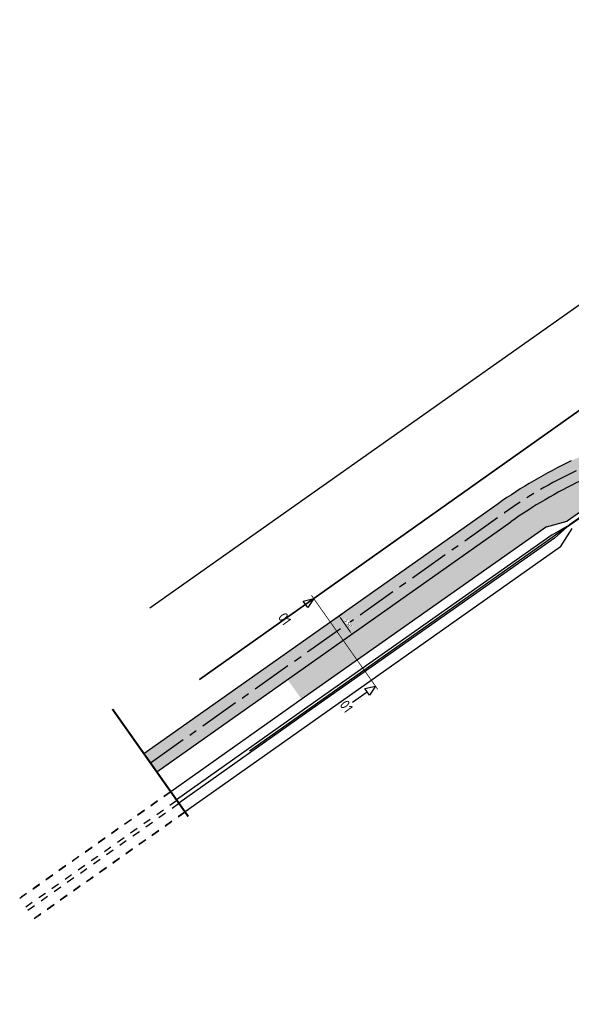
# Model space of a CAD drawing. Header units: metres. Extents: x 149090 to 161988, y 479090 to 487021.
# Tile 36 of 72: x 149090 to 149228, y 486593 to 486839. Entities that reach past the tile are written whole.
import ezdxf
from ezdxf.enums import TextEntityAlignment as Align

# ---------------------------------------------------------------- set-up
doc = ezdxf.new("R2010")
doc.units = ezdxf.units.M
for name, pattern in [('AM-AS', [16, 10, -2, 2, -2]), ('XX-HIDDEN', [4, 2, -2]), ('XX-PROJECTGRENS', [18, 12, -3, 0, -3])]:
    doc.linetypes.add(name, pattern=pattern)
doc.layers.get('0').update_dxf_attribs({"lineweight": 25})
doc.layers.get('Defpoints').update_dxf_attribs({"color": 211, "lineweight": 25})
for name, color, linetype, lineweight, true_color in [('B-WE-KG-GRENS_PERCEEL-GV', 1, 'Continuous', 30, 0xff0000), ('N-WE-GR-STADSLANDBOUW-A', 7, 'Continuous', 35, 0xffff9e), ('N-WE-KG-PROJECTGRENS-G', 1, 'XX-PROJECTGRENS', 35, 0xff0000)]:
    doc.layers.add(name, color=color, linetype=linetype, lineweight=lineweight, true_color=true_color)
for name, color, linetype, lineweight in [('N-WE-AM-AS_WEG-G', 10, 'AM-AS', 30), ('N-WE-VH-KANTVERHARDING-G', 7, 'Continuous', 30), ('N-WE-VH-MATERIAALGRENS-G', 7, 'XX-HIDDEN', 25), ('N-WE-VH-VERHARDING_ASFALT-A', 252, 'Continuous', 18), ('X-XX-AL-M', 7, 'Continuous', 18), ('X-XX-AL-VERWIJZING-S', 7, 'Continuous', 25)]:
    doc.layers.add(name, color=color, linetype=linetype, lineweight=lineweight)
doc.styles.add('NLCS-ISO', font='NLCS-ISO.ttf')
doc.styles.add('NLCS-ISO-M500-T18', font='NLCS-ISO.ttf')
doc.dimstyles.new('NLCS-M500-T18-PIJL-X_L2_H1', dxfattribs={"dimscale": 0.5, "dimtxt": 1.8, "dimasz": 1.8, "dimexe": 2, "dimexo": 2, "dimgap": 0.7, "dimtad": 1, "dimzin": 0, "dimdsep": 46, "dimtxsty": 'NLCS-ISO-M500-T18', "dimcen": 0, "dimdle": 2, "dimclrd": 256, "dimclre": 256, "dimclrt": 256, "dimadec": 1, "dimazin": 0, "dimtfac": 1, "dimtofl": 0, "dimtmove": 1, "dimatfit": 0, "dimfxl": 2, "dimfxlon": 1, "dimtfill": 1, "dimtfillclr": 254, "dimtolj": 1, "dimtzin": 0, "dimlwd": 18, "dimlwe": 18, "dimarcsym": 0})

# ---------------------------------------------------------------- blocks, each defined once
blk = doc.blocks.new('SAL-VERWIJZING_DOORSNEDE_BOVEN-SO')
for p, q in [((-2, 9), (0, 14)), ((0, 14), (2, 9)), ((2, 9), (-2, 9)), ((0, 0), (0, 9))]:
    blk.add_line(p, q)
at = {"lineweight": 50, "style": 'NLCS-ISO'}
blk.add_attdef('...', text='', height=5, dxfattribs=at).set_placement((-0.05, -1.19), align=Align.TOP_CENTER)
blk = doc.blocks.new('*D416')
at = {"layer": 'Defpoints', "color": 0, "transparency": 16777216}
for p in [(149165.41, 486687.05), (149173.07, 486685.73), (149168.58, 486682.56)]:
    blk.add_point(p, dxfattribs=at)
at = {"layer": 'X-XX-AL-M', "linetype": 'Continuous', "lineweight": 18, "transparency": 16777216}
for p, q in [((149169.08, 486689.64), (149170.71, 486690.8)), ((149170.42, 486689.49), (149172.55, 486686.46)), ((149172.25, 486685.15), (149173.89, 486686.3))]:
    blk.add_line(p, q, dxfattribs=at)
at = {"layer": 'X-XX-AL-M', "transparency": 16777216}
for points in [[(149170.54, 486689.57), (149170.29, 486689.4), (149169.9, 486690.22)], [(149172.67, 486686.55), (149172.43, 486686.38), (149173.07, 486685.73)]]:
    blk.add_solid(points, dxfattribs=at)
at = {"layer": 'X-XX-AL-M', "transparency": 16777216, "insert": (149172.14, 486688.44), "char_height": 0.9, "attachment_point": 5, "rotation": 305.2202, "style": 'NLCS-ISO-M500-T18', "bg_fill": 3, "box_fill_scale": 1.1, "bg_fill_color": 256, "bg_fill_true_color": 13158600, "bg_fill_transparency": 0}
blk.add_mtext('\\A1;5.50', dxfattribs=at)

msp = doc.modelspace()

# ---------------------------------------------------------------- hatches: boundary and pattern name
at = {"layer": 'N-WE-GR-STADSLANDBOUW-A', "transparency": 33554559}
h = msp.add_hatch(color=256, dxfattribs=at)
h.dxf.hatch_style = 1
edge = h.paths.add_edge_path()
edge.add_line((149249.923, 486713.762), (149267.176, 486682.559))
edge.add_arc((147531.569, 485722.899), 1983.25, 28.334078, 28.939285, ccw=False)
edge.add_line((149277.216, 486664.172), (149305.207, 486612.261))
edge.add_arc((151080.341, 487569.435), 2016.75, 208.334078, 208.926029)
edge.add_line((149315.19, 486593.973), (149331.388, 486564.663))
edge.add_line((149331.388, 486564.663), (149330.423, 486564.134))
edge.add_line((149330.423, 486564.134), (149332.479, 486560.414))
edge.add_line((149332.479, 486560.414), (149334.32, 486561.424))
edge.add_line((149334.32, 486561.424), (149334.573, 486561.563))
edge.add_arc((149333.572, 486563.294), 2, 300.03429, 388.92603)
edge.add_line((149335.323, 486564.262), (149318.035, 486595.545))
edge.add_line((149318.035, 486595.545), (149308.068, 486613.804))
edge.add_line((149308.068, 486613.804), (149280.076, 486665.715))
edge.add_line((149280.076, 486665.715), (149270.02, 486684.131))
edge.add_line((149270.02, 486684.131), (149264.822, 486693.532))
edge.add_line((149264.822, 486693.532), (149256.313, 486708.921))
edge.add_arc((149243.843, 486702.026), 14.25, 28.93928, 53.58854)
edge.add_arc((149262.837, 486727.778), 17.75, 187.25409, 233.58854, ccw=False)
edge.add_arc((149244.238, 486725.411), 0.999, 7.23032, 85.83468)
edge.add_line((149244.311, 486726.408), (149244.326, 486726.608))
edge.add_arc((149242.262, 486698.684), 28, 85.7741, 97.89818)
edge.add_arc((149242.31, 486698.473), 28.215, 97.93442, 116.77385)
edge.add_arc((149281.935, 486615.677), 120, 115.85696, 125.20775)
edge.add_line((149212.75, 486713.725), (149206.997, 486709.67))
edge.add_line((149206.997, 486709.67), (149157.041, 486674.415))
edge.add_line((149157.041, 486674.415), (149160.554, 486669.449))
edge.add_line((149160.554, 486669.449), (149221.597, 486712.483))
edge.add_line((149221.597, 486712.483), (149226.768, 486713.827))
edge.add_line((149226.768, 486713.827), (149232.359, 486717.795))
edge.add_arc((149239.334, 486707.907), 12.1, 28.93927, 125.19889, ccw=False)
at = {"layer": 'N-WE-VH-VERHARDING_ASFALT-A', "transparency": 33554585}
h = msp.add_hatch(color=256, dxfattribs=at)
h.dxf.hatch_style = 1
edge = h.paths.add_edge_path()
edge.add_line((149121.242, 486655.887), (149124.415, 486651.394))
edge.add_line((149124.415, 486651.394), (149212.75, 486713.725))
edge.add_arc((149281.935, 486615.677), 120, 115.85696, 125.20775, ccw=False)
edge.add_arc((149242.291, 486698.526), 28.16, 94.90312, 116.78881, ccw=False)
edge.add_line((149239.885, 486726.583), (149239.85, 486732.097))
edge.add_arc((149242.285, 486698.553), 33.632, 94.15219, 116.64735)
edge.add_arc((149281.935, 486615.677), 125.5, 115.85696, 125.20775)
edge.add_line((149209.579, 486718.219), (149121.242, 486655.887))

# ---------------------------------------------------------------- linework, layer by layer
at = {"layer": 'B-WE-KG-GRENS_PERCEEL-GV', "flags": 128}
for points in [[(149330.764, 486838.858), (149277.05, 486800.86), (149252.42, 486783.67), (149122.689, 486692.143)], [(149480.27, 486349.23), (149468.199, 486370.684), (149442.68, 486416.04), (149392.415, 486506.265), (149388.351, 486513.603), (149351.685, 486579.815), (149312.375, 486651.81), (149281.564, 486708.591), (149254.304, 486758.826), (149135.072, 486674.406)]]:
    msp.add_lwpolyline(points, dxfattribs=at)
at = {"layer": 'B-WE-KG-GRENS_PERCEEL-GV'}
for points in [[(149135.072, 486674.406), (149254.304, 486758.826), (149341.036, 486820.236)], [(149147.514, 486656.585), (149224.68, 486711.035), (149227.455, 486712.965), (149232.055, 486716.115), (149238.22, 486718.65), (149244.03, 486718.105), (149247.315, 486715.52), (149252.02, 486706.985), (149258.225, 486696.22), (149259.823, 486693.267), (149289.045, 486639.245), (149328.04, 486568.51), (149331.171, 486562.834), (149333.828, 486558.018), (149335.881, 486554.297), (149353.151, 486522.995), (149369.81, 486492.8), (149384.244, 486466.791), (149395.505, 486446.5), (149397.579, 486442.762), (149418.605, 486404.875), (149419.428, 486403.422), (149421.892, 486399.072), (149448.157, 486352.698)]]:
    msp.add_lwpolyline(points, dxfattribs=at)
at = {"layer": 'N-WE-AM-AS_WEG-G'}
msp.add_line((149122.829, 486653.64), (149211.164, 486715.972), dxfattribs=at)
msp.add_arc((149281.935, 486615.677), 122.75, 115.54507, 125.20775, dxfattribs=at)
at = {"layer": 'N-WE-KG-PROJECTGRENS-G', "const_width": 0.5, "flags": 128}
msp.add_lwpolyline([(149113.368, 486667.035), (149132.289, 486640.246)], dxfattribs=at)
at = {"layer": 'N-WE-VH-KANTVERHARDING-G'}
for p, q in [((149223.014, 486710.472), (149227.401, 486712.927)), ((149227.401, 486712.927), (149223.59, 486709.655)), ((149161.305, 486669.979), (149127.915, 486646.439)), ((149162.724, 486667.969), (149129.375, 486644.371)), ((149163.3, 486667.152), (149129.952, 486643.554)), ((149164.845, 486664.963), (149131.477, 486641.395))]:
    msp.add_line(p, q, dxfattribs=at)
at = {"layer": 'N-WE-VH-KANTVERHARDING-G', "flags": 128}
for points in [[(149209.579, 486718.219), (149121.242, 486655.887)], [(149232.359, 486717.795), (149226.764, 486713.825)], [(149232.996, 486716.897), (149227.401, 486712.927)], [(149124.415, 486651.394), (149212.75, 486713.725)], [(149221.597, 486712.483), (149226.764, 486713.825)], [(149221.597, 486712.483), (149161.305, 486669.979)], [(149225.134, 486707.465), (149228.034, 486712.028)], [(149223.014, 486710.472), (149162.724, 486667.969)], [(149223.59, 486709.655), (149163.3, 486667.152)], [(149225.134, 486707.465), (149164.845, 486664.963)]]:
    msp.add_lwpolyline(points, dxfattribs=at)
at = {"layer": 'N-WE-VH-KANTVERHARDING-G'}
for radius in [125.5, 120]:
    msp.add_arc((149281.935, 486615.677), radius, 115.54507, 125.20775, dxfattribs=at)
at = {"layer": 'N-WE-VH-MATERIAALGRENS-G'}
for p, q in [((149090.239, 486619.872), (149127.91, 486646.446)), ((149090.239, 486619.872), (149127.91, 486646.446)), ((149127.915, 486646.439), (149090.733, 486620.227)), ((149091.757, 486617.721), (149129.429, 486644.295)), ((149091.757, 486617.721), (149129.429, 486644.295)), ((149092.305, 486616.939), (149129.971, 486643.527)), ((149092.305, 486616.939), (149129.971, 486643.527)), ((149131.477, 486641.395), (149093.711, 486614.723)), ((149093.823, 486614.788), (149131.49, 486641.377)), ((149093.823, 486614.788), (149131.49, 486641.377))]:
    msp.add_line(p, q, dxfattribs=at)
at = {"layer": 'X-XX-AL-VERWIJZING-S', "linetype": 'AM-AS', "const_width": 0.2, "flags": 128}
msp.add_lwpolyline([(149162.99, 486695.398), (149179.534, 486671.952)], dxfattribs=at)

# ---------------------------------------------------------------- block references
at = {"layer": 'X-XX-AL-VERWIJZING-S', "xscale": 0.4999999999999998, "yscale": 0.4999999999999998, "zscale": 0.4999999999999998, "rotation": 305.2077496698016}
for p in [(149157.847, 486690.545), (149173.238, 486668.733)]:
    msp.add_blockref('SAL-VERWIJZING_DOORSNEDE_BOVEN-SO', p, dxfattribs=at).add_auto_attribs({'...': '01'})

# ---------------------------------------------------------------- next in the draw order: dimensions: what is measured, and where the dimension line sits
at = {"layer": 'X-XX-AL-M'}
dim = msp.add_aligned_dim(p1=(149165.41, 486687.053), p2=(149168.582, 486682.56), distance=5.493, dimstyle='NLCS-M500-T18-PIJL-X_L2_H1', dxfattribs=at)
dim.commit()
dim.dimension.update_dxf_attribs({"geometry": '*D416', "text_midpoint": (149172.137, 486688.435)})

doc.saveas('drawing.dxf')
